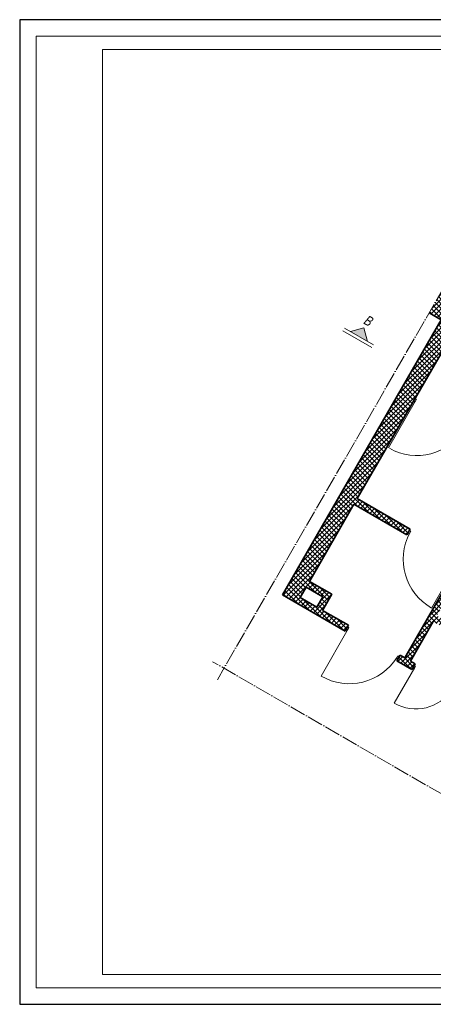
# Model space of a CAD drawing. Header units: millimetres. Extents: x 558 to 31258, y -5755 to 11028.
# Tile 75 of 144: x 22371 to 22995, y 6066 to 7551. Entities that reach past the tile are written whole.
import ezdxf
from ezdxf.enums import TextEntityAlignment as Align

# ---------------------------------------------------------------- set-up
doc = ezdxf.new("R2010")
doc.units = ezdxf.units.MM
doc.linetypes.add('ACAD_ISO04W100', pattern=[30, 24, -3, 0, -3])
doc.layers.get('Defpoints').update_dxf_attribs({"color": 252})
for name, color, linetype, lineweight in [('K_Grube', 252, 'Continuous', 35), ('K_Kreskowanie', 252, 'Continuous', 5), ('K_Opis_zmienny', 252, 'Continuous', 13), ('K_Osie', 252, 'ACAD_ISO04W100', 5), ('K_Ramka', 252, 'Continuous', 18), ('K_Stolarka', 252, 'Continuous', 15)]:
    doc.layers.add(name, color=color, linetype=linetype, lineweight=lineweight)
doc.styles.add('Tytuł 50', font='arial.ttf', dxfattribs={"width": 0.8, "oblique": 10, "height": 15})

msp = doc.modelspace()

# ---------------------------------------------------------------- hatches: boundary and pattern name
at = {"layer": 'K_Kreskowanie', "ltscale": 5}
h = msp.add_hatch(dxfattribs=at)
h.set_pattern_fill('ANSI37', color=256, scale=1.6)
h.set_pattern_definition([(45, (2962.861, -2454.189), (-3.5921024, 3.5921024), []), (135, (2962.861, -2454.189), (-3.5921024, -3.5921024), [])])
h.paths.add_polyline_path([(23007.059, 7098.317), (22767.559, 6683.491), (22861.955, 6628.991), (22866.955, 6637.651), (22827.984, 6660.151), (22841.984, 6684.4), (22808.209, 6703.9), (22875.301, 6820.107), (22954.976, 6774.107), (22959.976, 6782.767), (22880.301, 6828.767), (23028.709, 7085.817), (23106.652, 7040.817), (23041.652, 6928.234), (23050.312, 6923.234), (23115.312, 7035.817), (23193.254, 6990.817), (23128.254, 6878.234), (23136.914, 6873.234), (23201.914, 6985.817), (23298.909, 6929.817), (23164.909, 6697.722), (23052.326, 6762.722), (22951.826, 6588.651), (22944.898, 6592.651), (22939.898, 6583.991), (22962.414, 6570.991), (22967.414, 6579.651), (22960.486, 6583.651), (22994.986, 6643.407), (23073.795, 6597.907), (23039.295, 6538.151), (23028.036, 6544.651), (23023.036, 6535.991), (23094.05, 6494.991), (23099.05, 6503.651), (23047.955, 6533.151), (23087.455, 6601.567), (23047.618, 6624.567), (23103.618, 6721.562), (23170.302, 6683.062), (23309.302, 6923.817), (23369.923, 6888.817), (23389.923, 6923.458), (23179.479, 7044.958), (23206.479, 7091.723), (23171.838, 7111.723), (23144.838, 7064.958), (23008.872, 7143.458), (22988.872, 7108.817)])
h.paths.add_polyline_path([(23038.957, 6629.567), (22999.986, 6652.067), (23055.986, 6749.062), (23094.957, 6726.562)], flags=16)
h.paths.add_polyline_path([(22803.209, 6695.24), (22828.324, 6680.74), (22819.324, 6665.151), (22794.209, 6679.651)], flags=16)
at = {"layer": 'K_Opis_zmienny'}
msp.add_hatch(color=256, dxfattribs=at).paths.add_polyline_path([(22890.435, 7086.319), (22895.925, 7065.829), (22869.945, 7080.829)])

# ---------------------------------------------------------------- linework, layer by layer
at = {"layer": 'Defpoints'}
msp.add_lwpolyline([(22371.174, 6065.976), (24471.174, 6065.976), (24471.174, 7550.976), (22371.174, 7550.976)], close=True, dxfattribs=at)
at = {"layer": 'K_Grube', "ltscale": 5}
for p, q in [((22767.559, 6683.491), (23007.059, 7098.317)), ((23007.059, 7098.317), (22988.872, 7108.817)), ((22880.301, 6828.767), (23028.709, 7085.817)), ((22808.209, 6703.9), (22875.301, 6820.107)), ((22954.976, 6774.107), (22875.301, 6820.107)), ((22959.976, 6782.767), (22880.301, 6828.767)), ((22954.976, 6774.107), (22959.976, 6782.767)), ((22951.826, 6588.651), (23052.326, 6762.722)), ((22841.984, 6684.4), (22808.209, 6703.9)), ((22789.209, 6670.991), (22767.559, 6683.491)), ((22794.209, 6679.651), (22803.209, 6695.24)), ((22828.324, 6680.74), (22803.209, 6695.24)), ((22827.984, 6660.151), (22841.984, 6684.4)), ((22789.209, 6670.991), (22861.955, 6628.991)), ((22819.324, 6665.151), (22794.209, 6679.651)), ((22819.324, 6665.151), (22828.324, 6680.74)), ((22866.955, 6637.651), (22827.984, 6660.151)), ((22960.486, 6583.651), (22994.986, 6643.407)), ((22861.955, 6628.991), (22866.955, 6637.651)), ((22939.898, 6583.991), (22944.898, 6592.651)), ((22962.414, 6570.991), (22939.898, 6583.991)), ((22951.826, 6588.651), (22944.898, 6592.651)), ((22967.414, 6579.651), (22960.486, 6583.651)), ((22962.414, 6570.991), (22967.414, 6579.651))]:
    msp.add_line(p, q, dxfattribs=at)
at = {"layer": 'K_Opis_zmienny'}
for p, q in [((22904.586, 7060.829), (22861.284, 7085.829)), ((22890.435, 7086.319), (22869.945, 7080.829)), ((22890.435, 7086.319), (22895.925, 7065.829)), ((22902.086, 7056.498), (22858.784, 7081.498))]:
    msp.add_line(p, q, dxfattribs=at)
at = {"layer": 'K_Opis_zmienny', "ltscale": 0.5}
msp.add_lwpolyline([(22496.174, 7505.976), (24046.174, 7505.976), (24046.174, 6110.976), (22496.174, 6110.976), (22496.174, 7505.976)], dxfattribs=at)
at = {"layer": 'K_Osie'}
for p, q in [((23161.872, 7408.462), (22669.372, 6555.427)), ((23296.19, 6216.627), (22662.052, 6582.747))]:
    msp.add_line(p, q, dxfattribs=at)
at = {"layer": 'K_Ramka'}
msp.add_lwpolyline([(22396.174, 6090.976), (24446.174, 6090.976), (24446.174, 7525.976), (22396.174, 7525.976)], close=True, dxfattribs=at)
at = {"layer": 'K_Stolarka', "ltscale": 5}
for p, q in [((22967.459, 6979.729), (22969.624, 6978.479)), ((22968.374, 6976.314), (22927.374, 6905.3)), ((22967.124, 6974.149), (22964.959, 6975.399)), ((22969.624, 6978.479), (22967.124, 6974.149)), ((22958.391, 6775.022), (22956.226, 6776.272)), ((22960.891, 6779.352), (22958.391, 6775.022)), ((22958.726, 6780.602), (22960.891, 6779.352)), ((23033.253, 6734.687), (22992.253, 6663.673)), ((22866.621, 6632.071), (22825.621, 6561.057)), ((22863.455, 6631.589), (22865.621, 6630.339)), ((22865.455, 6635.053), (22867.621, 6633.803)), ((22865.621, 6630.339), (22867.621, 6633.803)), ((22939.233, 6587.839), (22941.233, 6591.303)), ((22941.398, 6586.589), (22939.233, 6587.839)), ((22943.398, 6590.053), (22941.233, 6591.303)), ((22967.079, 6574.071), (22936.079, 6520.377)), ((22963.914, 6573.589), (22966.079, 6572.339)), ((22965.914, 6577.053), (22968.079, 6575.803)), ((22966.079, 6572.339), (22968.079, 6575.803))]:
    msp.add_line(p, q, dxfattribs=at)
for centre, radius, start, end in [((22970.043, 6978.373), 84.625, 240.734211, 328.227223), ((23034.191, 6737.163), 84.615, 151.769963, 240.288346), ((22868.296, 6634.121), 84.615, 239.711654, 328.230037), ((22968.771, 6576.094), 64.599, 239.598243, 327.695373)]:
    msp.add_arc(centre, radius, start, end, dxfattribs=at)

# ---------------------------------------------------------------- texts
at = {"layer": 'K_Opis_zmienny', "style": 'Tytuł 50', "oblique": 10, "width": 0.8}
msp.add_text('B', height=15, rotation=330, dxfattribs=at).set_placement((22896.685, 7097.144), align=Align.MIDDLE_CENTER)

doc.saveas('drawing.dxf')
